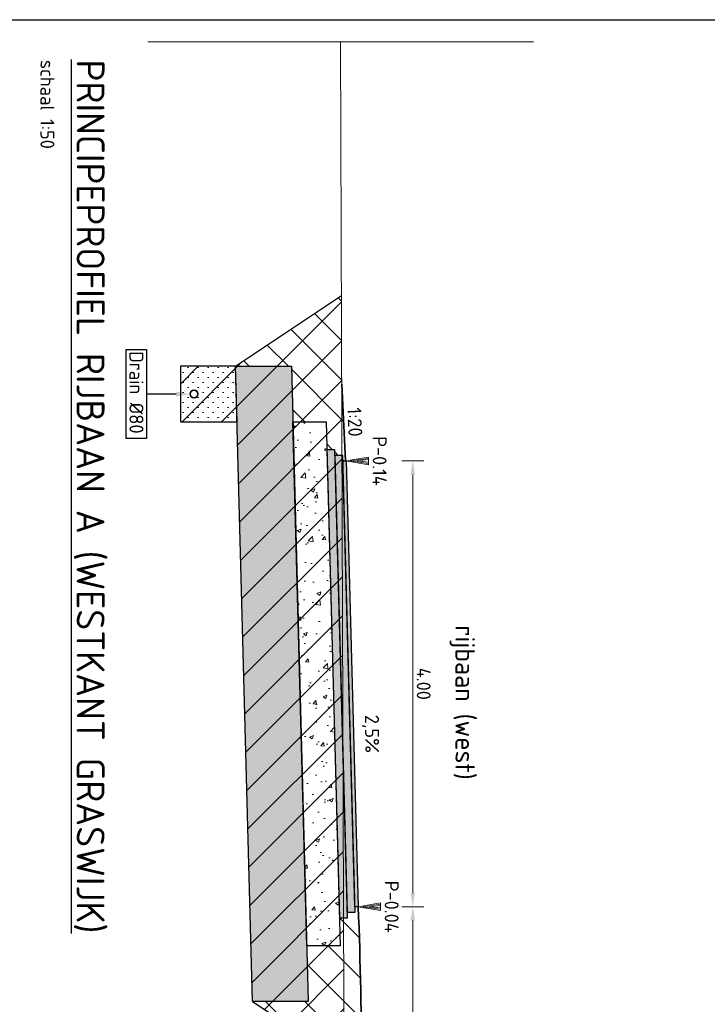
# Model space of a CAD drawing. Header units: metres. Extents: x 232680 to 233262, y 554200 to 554550.
# Tile 197 of 254: x 232752 to 232758, y 554479 to 554488. Entities that reach past the tile are written whole.
import ezdxf
from ezdxf.enums import TextEntityAlignment as Align

# ---------------------------------------------------------------- set-up
doc = ezdxf.new("R2010")
doc.units = ezdxf.units.M
doc.linetypes.add('XX-AFBREEK', pattern=[7, 4, -1, 1, -1])
doc.layers.get('Defpoints').update_dxf_attribs({"color": 241})
for name, color, linetype, lineweight in [('B-WE-GW-MAAIVELD-GD', 252, 'Continuous', 18), ('B-WE-VH-KANTOPSLUITING_TROTTOIRBAND_RWS-T25', 7, 'Continuous', 25), ('N-WE-GW-GROND_TEELAARDE-A', 252, 'Continuous', 15), ('N-WE-GW-GROND_ZAND_DRAINEERZAND-A', 7, 'Continuous', 18), ('N-WE-GW-GROND_ZAND_DRAINEERZAND-G', 7, 'Continuous', 25), ('N-WE-GW-MAAIVELD-035-GD', 7, 'Continuous', 35), ('N-WE-GW-ONTGRAVINGSVAK-AD', 8, 'Continuous', 13), ('N-WE-GW-ONTGRAVINGSVAK-GD', 7, 'Continuous', 25), ('N-WE-VH-KANTOPSLUITING_BETONRUG-M', 7, 'Continuous', 18), ('N-WE-VH-VERHARDING_ASFALT_DEKLAAG-GD', 7, 'Continuous', 25), ('N-WE-VH-VERHARDING_ASFALT_TUSSENLAAG_1-GD', 7, 'Continuous', 25), ('N-WE-VH-VERHARDING_ASFALT_TUSSENLAAG_2-GD', 7, 'Continuous', 25), ('N-WE-VH-VERHARDING_FUNDERING_GRANULAAT_MENG-AD', 252, 'Continuous', 18), ('N-WE-VH-VERHARDING_FUNDERING_GRANULAAT_MENG-GD', 7, 'Continuous', 25), ('N-WE-VH-VERHARDING_FUNDERING_ZAND-AD', 252, 'Continuous', 18), ('N-WE-VH-VERHARDING_FUNDERING_ZAND-GD', 7, 'Continuous', 25), ('N-WE-VH-VERKANTING-T25', 7, 'Continuous', 18), ('X-XX-AL-AFBREEKLIJN-G', 7, 'XX-AFBREEK', 13), ('X-XX-AL-T18', 7, 'Continuous', 18), ('X-XX-AL-T18-z', 7, 'Continuous', 18), ('X-XX-AL-T25', 7, 'Continuous', 25), ('X-XX-AL-T50', 7, 'Continuous', 25)]:
    doc.layers.add(name, color=color, linetype=linetype, lineweight=lineweight)
doc.layers.add('N-WE-VH-VERHARDING-AD', color=252, linetype='Continuous')
doc.styles.add('NLCS-ISO', font='NLCS-ISO.ttf')
doc.styles.add('NLCS-ISO-ANNOTATIEF-T18', font='NLCS-ISO.ttf', dxfattribs={"height": 1.8})
doc.styles.add('NLCS-ISO-ANNOTATIEF-T25', font='NLCS-ISO.ttf', dxfattribs={"height": 2.5})
doc.styles.add('NLCS-ISO-ANNOTATIEF-T50', font='NLCS-ISO.ttf')
doc.dimstyles.new('NLCS-ANNOTATIEF-T25-PIJL-X_L2_H1', dxfattribs={"dimtxt": 2.5, "dimasz": 2.5, "dimexe": 2, "dimexo": 2, "dimgap": 0.7, "dimtad": 1, "dimzin": 0, "dimdsep": 46, "dimtxsty": 'NLCS-ISO-ANNOTATIEF-T25', "dimcen": 0, "dimdle": 2, "dimclrd": 256, "dimclre": 256, "dimclrt": 256, "dimadec": 1, "dimazin": 0, "dimtfac": 1, "dimtofl": 0, "dimtmove": 1, "dimatfit": 0, "dimfxl": 2, "dimfxlon": 1, "dimtfillclr": 254, "dimtolj": 1, "dimtzin": 0, "dimlwd": 13, "dimlwe": 18, "dimarcsym": 0})

# ---------------------------------------------------------------- blocks, each defined once
blk = doc.blocks.new('*D164')
at = {"layer": 'Defpoints', "color": 0, "transparency": 16777216}
for p in [(232754.6688424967, 554484.0588377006), (232754.7768424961, 554480.058837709), (232755.2668424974, 554480.058837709)]:
    blk.add_point(p, dxfattribs=at)
at = {"layer": 'N-WE-VH-KANTOPSLUITING_BETONRUG-M', "linetype": 'Continuous', "lineweight": 18, "transparency": 16777216}
for p, q in [((232755.1668424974, 554484.0588377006), (232755.3668424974, 554484.0588377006)), ((232755.1668424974, 554480.058837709), (232755.3668424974, 554480.058837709))]:
    blk.add_line(p, q, dxfattribs=at)
at = {"layer": 'N-WE-VH-KANTOPSLUITING_BETONRUG-M', "linetype": 'Continuous', "lineweight": 13, "transparency": 16777216}
blk.add_line((232755.2668424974, 554483.9338377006), (232755.2668424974, 554480.183837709), dxfattribs=at)
at = {"layer": 'N-WE-VH-KANTOPSLUITING_BETONRUG-M', "transparency": 16777216}
for points in [[(232755.246009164, 554483.9338377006), (232755.2876758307, 554483.9338377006), (232755.2668424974, 554484.0588377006)], [(232755.246009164, 554480.183837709), (232755.2876758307, 554480.183837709), (232755.2668424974, 554480.058837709)]]:
    blk.add_solid(points, dxfattribs=at)
at = {"layer": 'N-WE-VH-KANTOPSLUITING_BETONRUG-M', "transparency": 16777216, "insert": (232755.3643424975, 554482.0588377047), "char_height": 0.125, "attachment_point": 5, "rotation": 270, "style": 'NLCS-ISO-ANNOTATIEF-T25'}
blk.add_mtext('\\A1;4.00', dxfattribs=at)
blk = doc.blocks.new('*D165')
at = {"layer": 'Defpoints', "color": 0, "transparency": 16777216}
for p in [(232754.7768424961, 554480.058837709), (232755.2668424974, 554480.058837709), (232754.7768424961, 554477.058837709)]:
    blk.add_point(p, dxfattribs=at)
at = {"layer": 'N-WE-VH-KANTOPSLUITING_BETONRUG-M', "linetype": 'Continuous', "lineweight": 18, "transparency": 16777216}
for p, q in [((232755.1668424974, 554480.058837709), (232755.3668424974, 554480.058837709)), ((232755.1668424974, 554477.058837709), (232755.3668424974, 554477.058837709))]:
    blk.add_line(p, q, dxfattribs=at)
at = {"layer": 'N-WE-VH-KANTOPSLUITING_BETONRUG-M', "linetype": 'Continuous', "lineweight": 13, "transparency": 16777216}
blk.add_line((232755.2668424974, 554477.183837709), (232755.2668424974, 554479.933837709), dxfattribs=at)
at = {"layer": 'N-WE-VH-KANTOPSLUITING_BETONRUG-M', "transparency": 16777216}
for points in [[(232755.246009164, 554479.933837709), (232755.2876758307, 554479.933837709), (232755.2668424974, 554480.058837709)], [(232755.246009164, 554477.183837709), (232755.2876758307, 554477.183837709), (232755.2668424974, 554477.058837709)]]:
    blk.add_solid(points, dxfattribs=at)
at = {"layer": 'N-WE-VH-KANTOPSLUITING_BETONRUG-M', "transparency": 16777216, "insert": (232755.3643424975, 554478.5588377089), "char_height": 0.125, "attachment_point": 5, "rotation": 270, "style": 'NLCS-ISO-ANNOTATIEF-T25'}
blk.add_mtext('\\A1;3.00', dxfattribs=at)
blk = doc.blocks.new('Blok - Peilmaat randverharding')
at = {"color": 0}
for p, q in [((-0.5999999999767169, 3.499999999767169), (0.5999999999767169, 3.499999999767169)), ((0, 0), (-0.5999999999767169, 3.499999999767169)), ((-0.4000000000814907, 3.499999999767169), (0.4000000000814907, 3.499999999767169)), ((0, 0.7000000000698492), (-0.4000000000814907, 3.499999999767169)), ((-0.1999999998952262, 3.499999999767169), (0.1999999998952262, 3.499999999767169)), ((0, 1.749999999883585), (-0.1999999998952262, 3.499999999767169)), ((0.5999999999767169, 3.499999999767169), (0, 0)), ((0.4000000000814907, 3.499999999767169), (0, 0.7000000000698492)), ((0.1999999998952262, 3.499999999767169), (0, 1.749999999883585))]:
    blk.add_line(p, q, dxfattribs=at)

msp = doc.modelspace()

# ---------------------------------------------------------------- hatches: boundary and pattern name
at = {"layer": 'N-WE-GW-GROND_TEELAARDE-A'}
h = msp.add_hatch(dxfattribs=at)
h.set_pattern_fill('AGW-WERK_AANVULLEN', color=256, style=0, pattern_type=2)
h.set_pattern_definition([(315, (11637.38996106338, 27721.34337058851), (0.1767766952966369, 0.1767766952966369), [])])
h.paths.add_polyline_path([(232754.6265384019, 554485.5420868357), (232753.6766647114, 554484.9088377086), (232754.1768296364, 554484.9088377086), (232754.1896876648, 554484.4088377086), (232754.4897863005, 554484.4088377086), (232754.496214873, 554484.1588377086), (232754.566238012, 554484.1588377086), (232754.5675237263, 554484.1088377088), (232754.6375468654, 554484.1088377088), (232754.6388324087, 554484.0588443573), (232754.6638424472, 554484.0588377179), (232754.629319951, 554484.74650919)])
h = msp.add_hatch(dxfattribs=at)
h.set_pattern_fill('AGW-WERK_AANVULLEN', color=256, style=0, pattern_type=2)
h.set_pattern_definition([(315, (262098.7355841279, 541287.9186665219), (0.1767766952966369, 0.1767766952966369), [])])
edge = h.paths.add_edge_path()
edge.add_line((232754.6157962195, 554479.7084521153), (232754.3157063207, 554479.7084497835))
edge.add_line((232754.3157063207, 554479.7084497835), (232754.3285644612, 554479.2084454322))
edge.add_line((232754.3285644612, 554479.2084454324), (232753.8283790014, 554479.2088377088))
edge.add_line((232753.8283790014, 554479.2088377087), (232754.6512984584, 554478.6602247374))
edge.add_line((232754.6512984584, 554478.6602247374), (232754.6516529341, 554478.5588377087))
edge.add_line((232754.6516529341, 554478.5588377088), (232754.8068424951, 554478.5588377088))
edge.add_arc((232717.291844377, 554478.5588377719), 37.51499811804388, -9.636672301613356e-08, 2.291525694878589)
edge.add_line((232754.7768424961, 554480.0588377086), (232754.746832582, 554480.0588377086))
edge.add_line((232754.746832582, 554480.0588377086), (232754.7481182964, 554480.0088377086))
edge.add_line((232754.7481182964, 554480.0088377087), (232754.6779560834, 554480.0087089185))
edge.add_line((232754.6779560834, 554480.0087089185), (232754.6793808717, 554479.9588377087))
edge.add_line((232754.6793808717, 554479.9588377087), (232754.6093676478, 554479.9584521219))
edge.add_line((232754.6093676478, 554479.958452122), (232754.6157962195, 554479.7084521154))
at = {"layer": 'N-WE-GW-GROND_ZAND_DRAINEERZAND-A'}
h = msp.add_hatch(dxfattribs=at)
h.set_pattern_fill('AGW-GROND_ZAND_DRAINZAND', color=256, pattern_type=2)
h.set_pattern_definition([(45, (234477.998099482, 552989.5937173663), (-0.04490128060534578, 0.04490128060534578), [0, -0.06350000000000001])])
h.paths.add_polyline_path([(232753.2802534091, 554484.6329723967), (232753.2759021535, 554484.6377454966), (232753.2725020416, 554484.643236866), (232753.2701688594, 554484.6492595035), (232753.2689820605, 554484.6556083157), (232753.2689820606, 554484.6620671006), (232753.2701688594, 554484.6684159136), (232753.2725020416, 554484.6744385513), (232753.2759021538, 554484.6799299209), (232753.2802534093, 554484.6847030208), (232753.2854076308, 554484.6885953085), (232753.2911892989, 554484.691474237), (232753.2974015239, 554484.6932417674), (232753.3038327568, 554484.6938377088), (232753.3102639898, 554484.6932417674), (232753.3164762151, 554484.6914742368), (232753.3222578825, 554484.6885953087), (232753.3274121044, 554484.6847030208), (232753.3317633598, 554484.6799299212), (232753.3351634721, 554484.6744385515), (232753.3374966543, 554484.6684159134), (232753.338683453, 554484.6620671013), (232753.3386834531, 554484.6556083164), (232753.3374966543, 554484.6492595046), (232753.3351634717, 554484.6432368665), (232753.3317633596, 554484.6377454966), (232753.3274121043, 554484.6329723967), (232753.3222578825, 554484.6290801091), (232753.3164762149, 554484.6262011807), (232753.3102639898, 554484.6244336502), (232753.3038327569, 554484.6238377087), (232753.2974015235, 554484.6244336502), (232753.2911892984, 554484.6262011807), (232753.2854076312, 554484.6290801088)])
h.paths.add_polyline_path([(232753.6895218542, 554484.4088377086), (232753.6766647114, 554484.9088377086), (232753.1820171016, 554484.9088377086), (232753.1820171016, 554484.4088377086)])
at = {"layer": 'N-WE-GW-ONTGRAVINGSVAK-AD'}
h = msp.add_hatch(dxfattribs=at)
h.set_pattern_fill('AGW-WERK_ONTGRAVEN', color=256, style=0, pattern_type=2)
h.set_pattern_definition([(45, (11637.38996106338, 27721.34337058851), (-0.1767766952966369, 0.1767766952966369), [])])
h.paths.add_polyline_path([(232754.6512984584, 554478.6602247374), (232754.6265384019, 554485.5420868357), (232753.6766647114, 554484.9088377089), (232753.1820171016, 554484.9088377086), (232753.1820171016, 554484.4088377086), (232753.6895218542, 554484.4088377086), (232753.8283790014, 554479.2088377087)])
at = {"layer": 'N-WE-VH-VERHARDING-AD'}
msp.add_hatch(color=256, dxfattribs=at).paths.add_polyline_path([(232754.7768424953, 554480.0588377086), (232754.6688424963, 554484.0588377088), (232754.6388325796, 554484.0588377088), (232754.6375468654, 554484.1088377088), (232754.5675237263, 554484.1088377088), (232754.566238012, 554484.1588377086), (232754.496214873, 554484.1588377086), (232754.6093577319, 554479.9588377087), (232754.6793808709, 554479.9588377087), (232754.6780984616, 554480.0087091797), (232754.7481182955, 554480.0088377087), (232754.7468325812, 554480.0588377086)])
at = {"layer": 'N-WE-VH-VERHARDING_FUNDERING_GRANULAAT_MENG-AD'}
h = msp.add_hatch(dxfattribs=at)
h.set_pattern_fill('AVH-FUNDERING_GRANULAAT_MENG_01', color=256, pattern_type=2)
h.set_pattern_definition([(49.99999999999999, (232754.2552585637, 554474.8588377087), (0.3586300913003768, -0.03137606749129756), [0.03750000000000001, -0.4125]), (355, (232754.2552585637, 554474.8588377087), (-0.06937566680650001, 0.376096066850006), [0.03, -0.33]), (100.4514, (232754.2851444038, 554474.8562230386), (0.2892546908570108, 0.3447197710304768), [0.031870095, -0.3505710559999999]), (46.18420000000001, (232754.2552585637, 554474.9588377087), (0.5336205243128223, -0.08275950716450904), [0.05625, -0.61875]), (96.63559999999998, (232754.2997269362, 554474.9519410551), (0.4673313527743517, 0.4870589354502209), [0.04780514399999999, -0.5258564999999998]), (351.1842, (232754.2552585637, 554474.9588377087), (0.4673309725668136, 0.4870593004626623), [0.04500000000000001, -0.4950000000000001]), (21, (232754.3052585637, 554474.9338377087), (0.2984535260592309, -0.2013094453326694), [0.03750000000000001, -0.4125]), (326.0000000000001, (232754.3052585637, 554474.9338377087), (0.1216576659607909, 0.3625750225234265), [0.03, -0.33]), (71.4514, (232754.3301296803, 554474.9170619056), (0.420111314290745, 0.1612652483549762), [0.03187009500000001, -0.350571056]), (37.50000000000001, (232754.2552585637, 554474.8588377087), (0.006079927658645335, 0.1664469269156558), [0, -0.326, 0, -0.335, 0, -0.33125]), (7.500000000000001, (232754.2552585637, 554474.8588377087), (0.1315347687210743, 0.1972058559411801), [0, -0.191, 0, -0.3185, 0, -0.12625]), (327.5, (232754.1437585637, 554474.8588377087), (0.2669112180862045, -0.01127743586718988), [0, -0.125, 0, -0.39, 0, -0.5175]), (317.5, (232754.0937585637, 554474.8588377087), (0.2915930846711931, 0.05005249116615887), [0, -0.1625, 0, -0.259, 0, -0.3675])])
h.paths.add_polyline_path([(232754.6157863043, 554479.7088377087), (232754.4897863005, 554484.4088377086), (232754.1896876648, 554484.4088377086), (232754.315687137, 554479.7088377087)])
at = {"layer": 'N-WE-VH-VERHARDING_FUNDERING_ZAND-AD'}
h = msp.add_hatch(dxfattribs=at)
h.set_pattern_fill('AVH-FUNDERING_ZAND', color=256, pattern_type=2)
h.set_pattern_definition([(37.50000000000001, (-0.1816417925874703, -0.2000000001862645), (-0.003149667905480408, 0.09634118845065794), [0, -0.07600000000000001, 0, -0.085, 0, -0.08125]), (7.500000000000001, (-0.1816417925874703, -0.2000000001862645), (0.08848883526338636, 0.141107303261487), [0, -0.041, 0, -0.0685, 0, -0.02625]), (327.5, (-0.2431417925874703, -0.2000000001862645), (0.1557070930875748, 0.0002829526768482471), [0, -0.025, 0, -0.09000000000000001, 0, -0.1175]), (317.5, (-0.2431417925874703, -0.2000000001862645), (0.1503063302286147, 0.04388377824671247), [0, -0.0125, 0, -0.059, 0, -0.0675])])
h.paths.add_polyline_path([(232754.3285543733, 554479.2088377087), (232754.1768296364, 554484.9088377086), (232753.6766647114, 554484.9088377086), (232753.8283790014, 554479.2088377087)])

# ---------------------------------------------------------------- linework, layer by layer
at = {"color": 0, "lineweight": -2}
for p, q in [((232752.6955855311, 554484.2591377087), (232752.6955855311, 554485.0585377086)), ((232752.6955855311, 554485.0585377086), (232752.8776809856, 554485.0585377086)), ((232752.8776809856, 554485.0585377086), (232752.8776809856, 554484.2591377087)), ((232752.8776809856, 554484.2591377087), (232752.6955855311, 554484.2591377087))]:
    msp.add_line(p, q, dxfattribs=at)
at = {"linetype": 'ByBlock', "lineweight": -2}
msp.add_line((232753.1428327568, 554484.6588377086), (232752.8776809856, 554484.6588377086), dxfattribs=at)
at = {"lineweight": 35}
msp.add_ellipse((232753.3038327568, 554484.6588377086), major_axis=(-0.02474873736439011, 0.02474873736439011), ratio=0.9999999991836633, start_param=2.356194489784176, end_param=8.639379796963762, dxfattribs=at)
msp.add_solid([(232753.1428327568, 554484.6798377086), (232753.2688327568, 554484.6588377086), (232753.1428327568, 554484.6378377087)])
at = {"layer": 'B-WE-GW-MAAIVELD-GD', "flags": 128}
msp.add_lwpolyline([(232754.618581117, 554487.8180264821), (232754.6968542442, 554465.4303759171), (232754.606823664, 554453.9123746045)], dxfattribs=at)
at = {"layer": 'Defpoints'}
msp.add_lwpolyline([(232763.7439114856, 554488.0180264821), (232763.7439114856, 554453.7123746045), (232739.1457672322, 554453.7123746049), (232739.1457672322, 554488.0180264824)], close=True, dxfattribs=at)
at = {"layer": 'N-WE-GW-GROND_ZAND_DRAINEERZAND-G'}
msp.add_lwpolyline([(232753.1820171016, 554484.9088377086), (232753.1820171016, 554484.4088377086), (232753.6895218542, 554484.4088377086), (232753.6766647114, 554484.9088377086)], close=True, dxfattribs=at)
at = {"layer": 'N-WE-GW-MAAIVELD-035-GD'}
msp.add_lwpolyline([(232754.629319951, 554484.74650919), (232754.6638424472, 554484.0588377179)], dxfattribs=at)
msp.add_lwpolyline([(232754.776842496, 554477.0588377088, 0.0200000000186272), (232754.776842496, 554480.0588377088)], format="xyb", dxfattribs=at)
at = {"layer": 'N-WE-GW-ONTGRAVINGSVAK-GD'}
for points in [[(232753.6766647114, 554484.9088377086), (232754.6265384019, 554485.5420868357)], [(232753.8283790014, 554479.2088377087), (232754.6512984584, 554478.6602247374)]]:
    msp.add_lwpolyline(points, dxfattribs=at)
at = {"layer": 'N-WE-VH-VERHARDING_ASFALT_DEKLAAG-GD', "flags": 128}
msp.add_lwpolyline([(232754.6688424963, 554484.0588377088), (232754.7768424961, 554480.0588377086), (232754.746832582, 554480.0588377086), (232754.6388324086, 554484.0588443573)], close=True, dxfattribs=at)
at = {"layer": 'N-WE-VH-VERHARDING_ASFALT_TUSSENLAAG_1-GD', "flags": 128}
msp.add_lwpolyline([(232754.5675237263, 554484.1088377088), (232754.6780984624, 554480.0087091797), (232754.7481182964, 554480.0088377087), (232754.6375468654, 554484.1088377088)], close=True, dxfattribs=at)
at = {"layer": 'N-WE-VH-VERHARDING_ASFALT_TUSSENLAAG_2-GD', "flags": 128}
msp.add_lwpolyline([(232754.496214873, 554484.1588377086), (232754.6093577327, 554479.9588377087), (232754.6793808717, 554479.9588377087), (232754.566238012, 554484.1588377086)], close=True, dxfattribs=at)
at = {"layer": 'N-WE-VH-VERHARDING_FUNDERING_GRANULAAT_MENG-GD', "flags": 128}
msp.add_lwpolyline([(232754.315687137, 554479.7088377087), (232754.1896876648, 554484.4088377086), (232754.4897863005, 554484.4088377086), (232754.6157863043, 554479.7088377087)], close=True, dxfattribs=at)
at = {"layer": 'N-WE-VH-VERHARDING_FUNDERING_ZAND-GD', "flags": 128}
msp.add_lwpolyline([(232753.8283790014, 554479.2088377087), (232753.6766647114, 554484.9088377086), (232754.1768296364, 554484.9088377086), (232754.3285543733, 554479.2088377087)], close=True, dxfattribs=at)
at = {"layer": 'X-XX-AL-AFBREEKLIJN-G', "ltscale": 1.5}
msp.add_lwpolyline([(232752.8893178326, 554487.8180264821), (232756.3492429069, 554487.8180264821)], dxfattribs=at)

# ---------------------------------------------------------------- block references
at = {"layer": 'X-XX-AL-T18', "yscale": 0.05714285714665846, "zscale": 0.05714285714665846, "rotation": 270}
for p, xscale in [((232754.6688424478, 554484.0588377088), 0.05714285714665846), ((232754.7768424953, 554480.0588377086), -0.05714285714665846)]:
    msp.add_blockref('Blok - Peilmaat randverharding', p, dxfattribs=dict(at, xscale=xscale))

# ---------------------------------------------------------------- texts
at = {"style": 'NLCS-ISO'}
msp.add_text('Drain Ø80', height=0.1260000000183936, rotation=270, dxfattribs=at).set_placement((232752.7236809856, 554485.0431377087))
at = {"layer": 'B-WE-VH-KANTOPSLUITING_TROTTOIRBAND_RWS-T25', "style": 'NLCS-ISO-ANNOTATIEF-T25'}
msp.add_text('rijbaan (west)', height=0.175, rotation=270, dxfattribs=at).set_placement((232755.7189406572, 554481.8907525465), align=Align.MIDDLE)
at = {"layer": 'N-WE-VH-VERKANTING-T25', "style": 'NLCS-ISO-ANNOTATIEF-T18'}
msp.add_text('2,5%%%', height=0.125, rotation=270.3272326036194, dxfattribs=at).set_placement((232754.801291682, 554481.6090058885), align=Align.BOTTOM_CENTER)
at = {"layer": 'X-XX-AL-T18', "style": 'NLCS-ISO'}
for s, p in [('P-0.14', (232754.8688424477, 554484.0588377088)), ('P-0.04', (232754.9768424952, 554480.0588377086))]:
    msp.add_text(s, height=0.125, rotation=270, dxfattribs=at).set_placement(p, align=Align.BOTTOM_CENTER)
at = {"layer": 'X-XX-AL-T18-z', "style": 'NLCS-ISO'}
msp.add_text('1:20', height=0.125, rotation=272.8624052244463, dxfattribs=at).set_placement((232754.6465811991, 554484.402673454), align=Align.BOTTOM_CENTER)
at = {"layer": 'X-XX-AL-T25', "style": 'NLCS-ISO-ANNOTATIEF-T25'}
msp.add_text('schaal 1:50', height=0.125, rotation=270, dxfattribs=at).set_placement((232751.9253487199, 554487.6568345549))
at = {"layer": 'X-XX-AL-T50', "style": 'NLCS-ISO-ANNOTATIEF-T50'}
msp.add_text('%%UPRINCIPEPROFIEL RIJBAAN A (WESTKANT GRASWIJK)', height=0.25, rotation=270, dxfattribs=at).set_placement((232752.2503330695, 554487.6600240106))

# ---------------------------------------------------------------- dimensions: what is measured, and where the dimension line sits
at = {"layer": 'N-WE-VH-KANTOPSLUITING_BETONRUG-M'}
for p1, angle, picture, middle in [((232754.6688424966, 554484.0588377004), 270, '*D164', (232755.3643424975, 554482.0588377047)), ((232754.776842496, 554477.0588377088), 90, '*D165', (232755.3643424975, 554478.5588377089))]:
    dim = msp.add_linear_dim(base=(232755.2668424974, 554480.058837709), p1=p1, p2=(232754.776842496, 554480.0588377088), angle=angle, dimstyle='NLCS-ANNOTATIEF-T25-PIJL-X_L2_H1', override={"dimscale": 0, "dimtad": 4}, dxfattribs=at)
    dim.commit()
    dim.dimension.update_dxf_attribs({"geometry": picture, "text_midpoint": middle})

doc.saveas('drawing.dxf')
